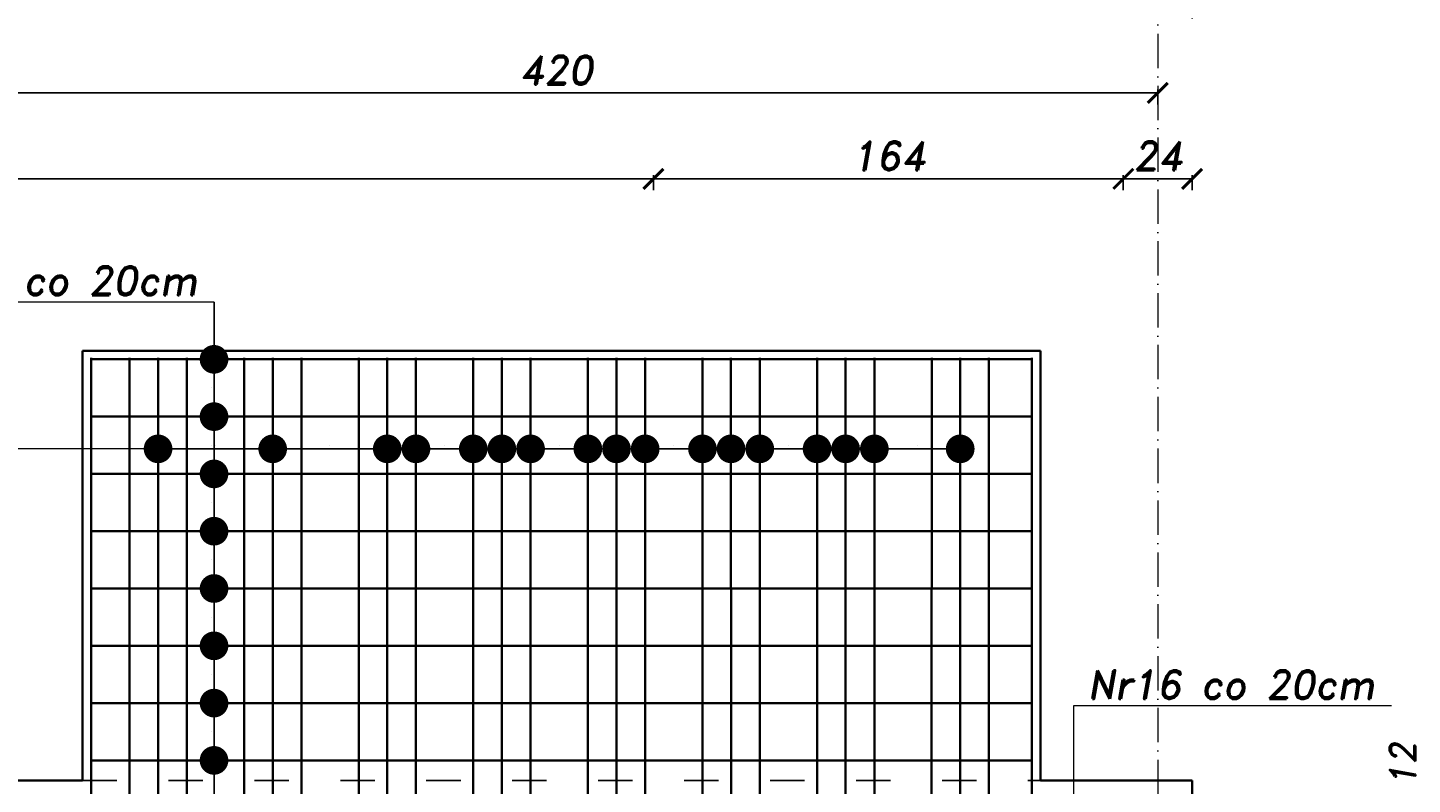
# Model space of a CAD drawing. Header units: millimetres. Extents: x 295948 to 312016, y 6878 to 18016.
# Tile 250 of 252: x 310354 to 310838, y 15290 to 15554. Entities that reach past the tile are written whole.
import ezdxf

# ---------------------------------------------------------------- set-up
doc = ezdxf.new("R2010")
doc.units = ezdxf.units.MM
doc.linetypes.add('ACAD_ISO03W100', pattern=[30, 12, -18])
doc.linetypes.add('ACAD_ISO10W100', pattern=[18, 12, -3, 0, -3])
for name, color, linetype, lineweight in [('konstrukcja', 3, 'Continuous', 35), ('konstrukcja wymiary', 1, 'Continuous', 13), ('opisy', 2, 'Continuous', 18), ('osie', 5, 'ACAD_ISO10W100', 13), ('zbrojenie płyty', 141, 'Continuous', 35)]:
    doc.layers.add(name, color=color, linetype=linetype, lineweight=lineweight)
doc.layers.add('przerywane', color=6, linetype='ACAD_ISO03W100')
doc.styles.add('KONSTRUKCJA', font='romand.shx', dxfattribs={"oblique": 10})
doc.styles.get("Standard").update_dxf_attribs({"font": 'romand.shx', "oblique": 10})
doc.dimstyles.new('150', dxfattribs={"dimtxt": 10, "dimasz": 7, "dimexe": 1.25, "dimexo": 0.625, "dimgap": 3, "dimtad": 1, "dimdec": 0, "dimrnd": 0.5, "dimtxsty": 'KONSTRUKCJA', "dimblk": 'ARCHTICK', "dimcen": 2.5, "dimadec": 0, "dimazin": 0, "dimtfac": 1, "dimtdec": 0, "dimtix": 1, "dimtmove": 0, "dimatfit": 3, "dimfxl": 4, "dimfxlon": 1, "dimarcsym": 0})
doc.dimstyles.new('kropki', dxfattribs={"dimtxt": 0.001, "dimasz": 10, "dimexe": 1.25, "dimexo": 0.625, "dimgap": 1, "dimtad": 1, "dimtxsty": 'Standard', "dimblk": 'DOT', "dimcen": 2.5, "dimadec": 0, "dimazin": 0, "dimtfac": 1, "dimtmove": 0, "dimatfit": 3, "dimfxl": 1, "dimfxlon": 1, "dimarcsym": 0})

# ---------------------------------------------------------------- blocks, each defined once
blk = doc.blocks.new('_ArchTick')
at = {"color": 0, "linetype": 'ByBlock', "lineweight": 13, "const_width": 0.15}
blk.add_lwpolyline([(-0.5, -0.5), (0.5, 0.5)], dxfattribs=at)
blk = doc.blocks.new('*D916')
at = {"layer": 'Defpoints', "color": 0, "transparency": 16777216}
for p in [(310572.63, 15501.22), (309884.63, 14520.22), (310572.63, 14393.22)]:
    blk.add_point(p, dxfattribs=at)
at = {"layer": 'konstrukcja wymiary', "color": 0, "lineweight": -2, "transparency": 16777216}
for p, q in [((309884.63, 15497.22), (309884.63, 15502.47)), ((309884.63, 15501.22), (310572.63, 15501.22)), ((310572.63, 15497.22), (310572.63, 15502.47))]:
    blk.add_line(p, q, dxfattribs=at)
at = {"layer": 'konstrukcja wymiary', "color": 0, "lineweight": -2, "transparency": 16777216, "xscale": 7, "yscale": 7, "zscale": 7, "rotation": 180}
blk.add_blockref('_ArchTick', (309884.63, 15501.22), dxfattribs=at)
at = {"layer": 'konstrukcja wymiary', "color": 0, "lineweight": -2, "transparency": 16777216, "xscale": 7, "yscale": 7, "zscale": 7}
blk.add_blockref('_ArchTick', (310572.63, 15501.22), dxfattribs=at)
at = {"layer": 'konstrukcja wymiary', "color": 0, "transparency": 16777216, "insert": (310228.63, 15509.22), "char_height": 10, "attachment_point": 5, "style": 'KONSTRUKCJA'}
blk.add_mtext('688', dxfattribs=at)
blk = doc.blocks.new('*D917')
at = {"layer": 'Defpoints', "color": 0, "transparency": 16777216}
for p in [(310736.63, 15501.22), (310572.63, 14393.22), (310736.63, 14393.22)]:
    blk.add_point(p, dxfattribs=at)
at = {"layer": 'konstrukcja wymiary', "color": 0, "lineweight": -2, "transparency": 16777216}
for p, q in [((310572.63, 15497.22), (310572.63, 15502.47)), ((310572.63, 15501.22), (310736.63, 15501.22)), ((310736.63, 15497.22), (310736.63, 15502.47))]:
    blk.add_line(p, q, dxfattribs=at)
at = {"layer": 'konstrukcja wymiary', "color": 0, "lineweight": -2, "transparency": 16777216, "xscale": 7, "yscale": 7, "zscale": 7, "rotation": 180}
blk.add_blockref('_ArchTick', (310572.63, 15501.22), dxfattribs=at)
at = {"layer": 'konstrukcja wymiary', "color": 0, "lineweight": -2, "transparency": 16777216, "xscale": 7, "yscale": 7, "zscale": 7}
blk.add_blockref('_ArchTick', (310736.63, 15501.22), dxfattribs=at)
at = {"layer": 'konstrukcja wymiary', "color": 0, "transparency": 16777216, "insert": (310654.63, 15509.22), "char_height": 10, "attachment_point": 5, "style": 'KONSTRUKCJA'}
blk.add_mtext('164', dxfattribs=at)
blk = doc.blocks.new('*D918')
at = {"layer": 'Defpoints', "color": 0, "transparency": 16777216}
for p in [(310760.63, 15501.22), (310760.63, 15291.22), (310736.63, 14393.22)]:
    blk.add_point(p, dxfattribs=at)
at = {"layer": 'konstrukcja wymiary', "color": 0, "lineweight": -2, "transparency": 16777216}
for p, q in [((310736.63, 15497.22), (310736.63, 15502.47)), ((310736.63, 15501.22), (310760.63, 15501.22)), ((310760.63, 15497.22), (310760.63, 15502.47))]:
    blk.add_line(p, q, dxfattribs=at)
at = {"layer": 'konstrukcja wymiary', "color": 0, "lineweight": -2, "transparency": 16777216, "xscale": 7, "yscale": 7, "zscale": 7, "rotation": 180}
blk.add_blockref('_ArchTick', (310736.63, 15501.22), dxfattribs=at)
at = {"layer": 'konstrukcja wymiary', "color": 0, "lineweight": -2, "transparency": 16777216, "xscale": 7, "yscale": 7, "zscale": 7}
blk.add_blockref('_ArchTick', (310760.63, 15501.22), dxfattribs=at)
at = {"layer": 'konstrukcja wymiary', "color": 0, "transparency": 16777216, "insert": (310748.63, 15509.22), "char_height": 10, "attachment_point": 5, "style": 'KONSTRUKCJA'}
blk.add_mtext('24', dxfattribs=at)
blk = doc.blocks.new('*D919')
at = {"layer": 'Defpoints', "color": 0, "transparency": 16777216}
for p in [(310328.63, 15531.22), (310328.63, 15291.22), (310748.63, 15291.22)]:
    blk.add_point(p, dxfattribs=at)
at = {"layer": 'konstrukcja wymiary', "color": 0, "lineweight": -2, "transparency": 16777216}
for p, q in [((310328.63, 15527.22), (310328.63, 15532.47)), ((310748.63, 15531.22), (310328.63, 15531.22)), ((310748.63, 15527.22), (310748.63, 15532.47))]:
    blk.add_line(p, q, dxfattribs=at)
at = {"layer": 'konstrukcja wymiary', "color": 0, "lineweight": -2, "transparency": 16777216, "xscale": 7, "yscale": 7, "zscale": 7, "rotation": 180}
blk.add_blockref('_ArchTick', (310328.63, 15531.22), dxfattribs=at)
at = {"layer": 'konstrukcja wymiary', "color": 0, "lineweight": -2, "transparency": 16777216, "xscale": 7, "yscale": 7, "zscale": 7}
blk.add_blockref('_ArchTick', (310748.63, 15531.22), dxfattribs=at)
at = {"layer": 'konstrukcja wymiary', "color": 0, "transparency": 16777216, "insert": (310538.63, 15539.22), "char_height": 10, "attachment_point": 5, "style": 'KONSTRUKCJA'}
blk.add_mtext('420', dxfattribs=at)
blk = doc.blocks.new('*D928')
at = {"layer": 'Defpoints', "color": 0, "transparency": 16777216}
for p in [(310760.63, 15561.22), (308976.63, 15291.22), (310760.63, 15291.22)]:
    blk.add_point(p, dxfattribs=at)
at = {"layer": 'konstrukcja wymiary', "color": 0, "lineweight": -2, "transparency": 16777216}
for p, q in [((308976.63, 15557.22), (308976.63, 15562.47)), ((310760.63, 15557.22), (310760.63, 15562.47)), ((308976.63, 15561.22), (310760.63, 15561.22))]:
    blk.add_line(p, q, dxfattribs=at)
at = {"layer": 'konstrukcja wymiary', "color": 0, "lineweight": -2, "transparency": 16777216, "xscale": 7, "yscale": 7, "zscale": 7, "rotation": 180}
blk.add_blockref('_ArchTick', (308976.63, 15561.22), dxfattribs=at)
at = {"layer": 'konstrukcja wymiary', "color": 0, "lineweight": -2, "transparency": 16777216, "xscale": 7, "yscale": 7, "zscale": 7}
blk.add_blockref('_ArchTick', (310760.63, 15561.22), dxfattribs=at)
at = {"layer": 'konstrukcja wymiary', "color": 0, "transparency": 16777216, "insert": (309868.63, 15569.22), "char_height": 10, "attachment_point": 5, "style": 'KONSTRUKCJA'}
blk.add_mtext('1784', dxfattribs=at)
blk = doc.blocks.new('_Dot')
at = {"color": 0, "linetype": 'ByBlock', "lineweight": -2}
blk.add_line((-0.5, 0), (-1, 0), dxfattribs=at)
at = {"color": 0, "linetype": 'ByBlock', "const_width": 0.5}
blk.add_lwpolyline([(-0.25, 0, 1), (0.25, 0, 1)], format="xyb", close=True, dxfattribs=at)
blk = doc.blocks.new('*D818')
at = {"layer": 'Defpoints', "color": 0, "transparency": 16777216}
for p in [(310429.01, 15438.22), (310419.25, 15418.22), (310429.01, 15418.22)]:
    blk.add_point(p, dxfattribs=at)
at = {"layer": 'konstrukcja wymiary', "color": 0, "lineweight": -2, "transparency": 16777216}
for p, q in [((310419.25, 15448.22), (310419.25, 15458.22)), ((310420.25, 15438.22), (310418, 15438.22)), ((310419.25, 15438.22), (310419.25, 15418.22)), ((310420.25, 15418.22), (310418, 15418.22)), ((310419.25, 15408.22), (310419.25, 15398.22))]:
    blk.add_line(p, q, dxfattribs=at)
at = {"layer": 'konstrukcja wymiary', "color": 0, "lineweight": -2, "transparency": 16777216, "xscale": 10, "yscale": 10, "zscale": 10}
for p, rotation in [((310419.25, 15438.22), 270), ((310419.25, 15418.22), 90)]:
    blk.add_blockref('_Dot', p, dxfattribs=dict(at, rotation=rotation))
at = {"layer": 'konstrukcja wymiary', "color": 0, "transparency": 16777216, "insert": (310418.25, 15428.22), "char_height": 0.001, "attachment_point": 5, "rotation": 90}
blk.add_mtext('20', dxfattribs=at)
blk = doc.blocks.new('*D819')
at = {"layer": 'Defpoints', "color": 0, "transparency": 16777216}
for p in [(310429.01, 15418.22), (310419.25, 15398.22), (310429.02, 15398.22)]:
    blk.add_point(p, dxfattribs=at)
at = {"layer": 'konstrukcja wymiary', "color": 0, "lineweight": -2, "transparency": 16777216}
for p, q in [((310419.25, 15428.22), (310419.25, 15438.22)), ((310420.25, 15418.22), (310418, 15418.22)), ((310419.25, 15418.22), (310419.25, 15398.22)), ((310420.25, 15398.22), (310418, 15398.22)), ((310419.25, 15388.22), (310419.25, 15378.22))]:
    blk.add_line(p, q, dxfattribs=at)
at = {"layer": 'konstrukcja wymiary', "color": 0, "lineweight": -2, "transparency": 16777216, "xscale": 10, "yscale": 10, "zscale": 10}
for p, rotation in [((310419.25, 15418.22), 270), ((310419.25, 15398.22), 90)]:
    blk.add_blockref('_Dot', p, dxfattribs=dict(at, rotation=rotation))
at = {"layer": 'konstrukcja wymiary', "color": 0, "transparency": 16777216, "insert": (310418.25, 15408.22), "char_height": 0.001, "attachment_point": 5, "rotation": 90}
blk.add_mtext('20', dxfattribs=at)
blk = doc.blocks.new('*D820')
at = {"layer": 'Defpoints', "color": 0, "transparency": 16777216}
for p in [(310429.02, 15398.22), (310419.25, 15378.22), (310429.02, 15378.22)]:
    blk.add_point(p, dxfattribs=at)
at = {"layer": 'konstrukcja wymiary', "color": 0, "lineweight": -2, "transparency": 16777216}
for p, q in [((310419.25, 15408.22), (310419.25, 15418.22)), ((310420.25, 15398.22), (310418, 15398.22)), ((310419.25, 15398.22), (310419.25, 15378.22)), ((310420.25, 15378.22), (310418, 15378.22)), ((310419.25, 15368.22), (310419.25, 15358.22))]:
    blk.add_line(p, q, dxfattribs=at)
at = {"layer": 'konstrukcja wymiary', "color": 0, "lineweight": -2, "transparency": 16777216, "xscale": 10, "yscale": 10, "zscale": 10}
for p, rotation in [((310419.25, 15398.22), 270), ((310419.25, 15378.22), 90)]:
    blk.add_blockref('_Dot', p, dxfattribs=dict(at, rotation=rotation))
at = {"layer": 'konstrukcja wymiary', "color": 0, "transparency": 16777216, "insert": (310418.25, 15388.22), "char_height": 0.001, "attachment_point": 5, "rotation": 90}
blk.add_mtext('20', dxfattribs=at)
blk = doc.blocks.new('*D821')
at = {"layer": 'Defpoints', "color": 0, "transparency": 16777216}
for p in [(310429.02, 15378.22), (310419.25, 15358.22), (310429.02, 15358.22)]:
    blk.add_point(p, dxfattribs=at)
at = {"layer": 'konstrukcja wymiary', "color": 0, "lineweight": -2, "transparency": 16777216}
for p, q in [((310419.25, 15388.22), (310419.25, 15398.22)), ((310420.25, 15378.22), (310418, 15378.22)), ((310419.25, 15378.22), (310419.25, 15358.22)), ((310420.25, 15358.22), (310418, 15358.22)), ((310419.25, 15348.22), (310419.25, 15338.22))]:
    blk.add_line(p, q, dxfattribs=at)
at = {"layer": 'konstrukcja wymiary', "color": 0, "lineweight": -2, "transparency": 16777216, "xscale": 10, "yscale": 10, "zscale": 10}
for p, rotation in [((310419.25, 15378.22), 270), ((310419.25, 15358.22), 90)]:
    blk.add_blockref('_Dot', p, dxfattribs=dict(at, rotation=rotation))
at = {"layer": 'konstrukcja wymiary', "color": 0, "transparency": 16777216, "insert": (310418.25, 15368.22), "char_height": 0.001, "attachment_point": 5, "rotation": 90}
blk.add_mtext('20', dxfattribs=at)
blk = doc.blocks.new('*D822')
at = {"layer": 'Defpoints', "color": 0, "transparency": 16777216}
for p in [(310429.02, 15358.22), (310419.25, 15338.22), (310429.03, 15338.22)]:
    blk.add_point(p, dxfattribs=at)
at = {"layer": 'konstrukcja wymiary', "color": 0, "lineweight": -2, "transparency": 16777216}
for p, q in [((310419.25, 15368.22), (310419.25, 15378.22)), ((310420.25, 15358.22), (310418, 15358.22)), ((310419.25, 15358.22), (310419.25, 15338.22)), ((310420.25, 15338.22), (310418, 15338.22)), ((310419.25, 15328.22), (310419.25, 15318.22))]:
    blk.add_line(p, q, dxfattribs=at)
at = {"layer": 'konstrukcja wymiary', "color": 0, "lineweight": -2, "transparency": 16777216, "xscale": 10, "yscale": 10, "zscale": 10}
for p, rotation in [((310419.25, 15358.22), 270), ((310419.25, 15338.22), 90)]:
    blk.add_blockref('_Dot', p, dxfattribs=dict(at, rotation=rotation))
at = {"layer": 'konstrukcja wymiary', "color": 0, "transparency": 16777216, "insert": (310418.25, 15348.22), "char_height": 0.001, "attachment_point": 5, "rotation": 90}
blk.add_mtext('20', dxfattribs=at)
blk = doc.blocks.new('*D823')
at = {"layer": 'Defpoints', "color": 0, "transparency": 16777216}
for p in [(310429.03, 15338.22), (310419.25, 15318.22), (310429.03, 15318.22)]:
    blk.add_point(p, dxfattribs=at)
at = {"layer": 'konstrukcja wymiary', "color": 0, "lineweight": -2, "transparency": 16777216}
for p, q in [((310419.25, 15348.22), (310419.25, 15358.22)), ((310420.25, 15338.22), (310418, 15338.22)), ((310419.25, 15338.22), (310419.25, 15318.22)), ((310420.25, 15318.22), (310418, 15318.22)), ((310419.25, 15308.22), (310419.25, 15298.22))]:
    blk.add_line(p, q, dxfattribs=at)
at = {"layer": 'konstrukcja wymiary', "color": 0, "lineweight": -2, "transparency": 16777216, "xscale": 10, "yscale": 10, "zscale": 10}
for p, rotation in [((310419.25, 15338.22), 270), ((310419.25, 15318.22), 90)]:
    blk.add_blockref('_Dot', p, dxfattribs=dict(at, rotation=rotation))
at = {"layer": 'konstrukcja wymiary', "color": 0, "transparency": 16777216, "insert": (310418.25, 15328.22), "char_height": 0.001, "attachment_point": 5, "rotation": 90}
blk.add_mtext('20', dxfattribs=at)
blk = doc.blocks.new('*D824')
at = {"layer": 'Defpoints', "color": 0, "transparency": 16777216}
for p in [(310429.03, 15318.22), (310419.25, 15298.22), (310429.03, 15298.22)]:
    blk.add_point(p, dxfattribs=at)
at = {"layer": 'konstrukcja wymiary', "color": 0, "lineweight": -2, "transparency": 16777216}
for p, q in [((310419.25, 15328.22), (310419.25, 15338.22)), ((310420.25, 15318.22), (310418, 15318.22)), ((310419.25, 15318.22), (310419.25, 15298.22)), ((310420.25, 15298.22), (310418, 15298.22)), ((310419.25, 15288.22), (310419.25, 15278.22))]:
    blk.add_line(p, q, dxfattribs=at)
at = {"layer": 'konstrukcja wymiary', "color": 0, "lineweight": -2, "transparency": 16777216, "xscale": 10, "yscale": 10, "zscale": 10}
for p, rotation in [((310419.25, 15318.22), 270), ((310419.25, 15298.22), 90)]:
    blk.add_blockref('_Dot', p, dxfattribs=dict(at, rotation=rotation))
at = {"layer": 'konstrukcja wymiary', "color": 0, "transparency": 16777216, "insert": (310418.25, 15308.22), "char_height": 0.001, "attachment_point": 5, "rotation": 90}
blk.add_mtext('20', dxfattribs=at)
blk = doc.blocks.new('*D1403')
at = {"layer": 'Defpoints', "color": 0, "transparency": 16777216}
for p in [(310439.72, 15406.97), (310399.72, 15398.22), (310439.72, 15398.22)]:
    blk.add_point(p, dxfattribs=at)
at = {"layer": 'konstrukcja wymiary', "color": 0, "lineweight": -2, "transparency": 16777216}
for p, q in [((310399.72, 15405.97), (310399.72, 15408.22)), ((310439.72, 15405.97), (310439.72, 15408.22)), ((310409.72, 15406.97), (310429.72, 15406.97))]:
    blk.add_line(p, q, dxfattribs=at)
at = {"layer": 'konstrukcja wymiary', "color": 0, "lineweight": -2, "transparency": 16777216, "xscale": 10, "yscale": 10, "zscale": 10, "rotation": 180}
blk.add_blockref('_Dot', (310399.72, 15406.97), dxfattribs=at)
at = {"layer": 'konstrukcja wymiary', "color": 0, "lineweight": -2, "transparency": 16777216, "xscale": 10, "yscale": 10, "zscale": 10}
blk.add_blockref('_Dot', (310439.72, 15406.97), dxfattribs=at)
at = {"layer": 'konstrukcja wymiary', "color": 0, "transparency": 16777216, "insert": (310419.72, 15407.97), "char_height": 0.001, "attachment_point": 5}
blk.add_mtext('40', dxfattribs=at)
blk = doc.blocks.new('*D1404')
at = {"layer": 'Defpoints', "color": 0, "transparency": 16777216}
for p in [(310479.72, 15406.97), (310439.72, 15398.22), (310479.72, 15398.22)]:
    blk.add_point(p, dxfattribs=at)
at = {"layer": 'konstrukcja wymiary', "color": 0, "lineweight": -2, "transparency": 16777216}
for p, q in [((310439.72, 15405.97), (310439.72, 15408.22)), ((310479.72, 15405.97), (310479.72, 15408.22)), ((310449.72, 15406.97), (310469.72, 15406.97))]:
    blk.add_line(p, q, dxfattribs=at)
at = {"layer": 'konstrukcja wymiary', "color": 0, "lineweight": -2, "transparency": 16777216, "xscale": 10, "yscale": 10, "zscale": 10, "rotation": 180}
blk.add_blockref('_Dot', (310439.72, 15406.97), dxfattribs=at)
at = {"layer": 'konstrukcja wymiary', "color": 0, "lineweight": -2, "transparency": 16777216, "xscale": 10, "yscale": 10, "zscale": 10}
blk.add_blockref('_Dot', (310479.72, 15406.97), dxfattribs=at)
at = {"layer": 'konstrukcja wymiary', "color": 0, "transparency": 16777216, "insert": (310459.72, 15407.97), "char_height": 0.001, "attachment_point": 5}
blk.add_mtext('40', dxfattribs=at)
blk = doc.blocks.new('*D1405')
at = {"layer": 'Defpoints', "color": 0, "transparency": 16777216}
for p in [(310489.74, 15406.97), (310489.74, 15404.47), (310479.72, 15398.22)]:
    blk.add_point(p, dxfattribs=at)
at = {"layer": 'konstrukcja wymiary', "color": 0, "lineweight": -2, "transparency": 16777216}
for p, q in [((310479.72, 15405.97), (310479.72, 15408.22)), ((310489.74, 15405.97), (310489.74, 15408.22)), ((310469.72, 15406.97), (310459.72, 15406.97)), ((310479.72, 15406.97), (310489.74, 15406.97)), ((310499.74, 15406.97), (310509.74, 15406.97))]:
    blk.add_line(p, q, dxfattribs=at)
at = {"layer": 'konstrukcja wymiary', "color": 0, "lineweight": -2, "transparency": 16777216, "xscale": 10, "yscale": 10, "zscale": 10}
blk.add_blockref('_Dot', (310479.72, 15406.97), dxfattribs=at)
at = {"layer": 'konstrukcja wymiary', "color": 0, "lineweight": -2, "transparency": 16777216, "xscale": 10, "yscale": 10, "zscale": 10, "rotation": 180}
blk.add_blockref('_Dot', (310489.74, 15406.97), dxfattribs=at)
at = {"layer": 'konstrukcja wymiary', "color": 0, "transparency": 16777216, "insert": (310484.73, 15407.97), "char_height": 0.001, "attachment_point": 5}
blk.add_mtext('10,02', dxfattribs=at)
blk = doc.blocks.new('*D1406')
at = {"layer": 'Defpoints', "color": 0, "transparency": 16777216}
for p in [(310489.74, 15404.47), (310509.74, 15406.97), (310509.74, 15398.22)]:
    blk.add_point(p, dxfattribs=at)
at = {"layer": 'konstrukcja wymiary', "color": 0, "lineweight": -2, "transparency": 16777216}
for p, q in [((310489.74, 15405.97), (310489.74, 15408.22)), ((310509.74, 15405.97), (310509.74, 15408.22)), ((310479.74, 15406.97), (310469.74, 15406.97)), ((310489.74, 15406.97), (310509.74, 15406.97)), ((310519.74, 15406.97), (310529.74, 15406.97))]:
    blk.add_line(p, q, dxfattribs=at)
at = {"layer": 'konstrukcja wymiary', "color": 0, "lineweight": -2, "transparency": 16777216, "xscale": 10, "yscale": 10, "zscale": 10}
blk.add_blockref('_Dot', (310489.74, 15406.97), dxfattribs=at)
at = {"layer": 'konstrukcja wymiary', "color": 0, "lineweight": -2, "transparency": 16777216, "xscale": 10, "yscale": 10, "zscale": 10, "rotation": 180}
blk.add_blockref('_Dot', (310509.74, 15406.97), dxfattribs=at)
at = {"layer": 'konstrukcja wymiary', "color": 0, "transparency": 16777216, "insert": (310499.74, 15407.97), "char_height": 0.001, "attachment_point": 5}
blk.add_mtext('20', dxfattribs=at)
blk = doc.blocks.new('*D1398')
at = {"layer": 'Defpoints', "color": 0, "transparency": 16777216}
for p in [(310519.72, 15406.97), (310509.74, 15398.22), (310519.72, 15398.22)]:
    blk.add_point(p, dxfattribs=at)
at = {"layer": 'konstrukcja wymiary', "color": 0, "lineweight": -2, "transparency": 16777216}
for p, q in [((310509.74, 15405.97), (310509.74, 15408.22)), ((310519.72, 15405.97), (310519.72, 15408.22)), ((310499.74, 15406.97), (310489.74, 15406.97)), ((310509.74, 15406.97), (310519.72, 15406.97)), ((310529.72, 15406.97), (310539.72, 15406.97))]:
    blk.add_line(p, q, dxfattribs=at)
at = {"layer": 'konstrukcja wymiary', "color": 0, "lineweight": -2, "transparency": 16777216, "xscale": 10, "yscale": 10, "zscale": 10}
blk.add_blockref('_Dot', (310509.74, 15406.97), dxfattribs=at)
at = {"layer": 'konstrukcja wymiary', "color": 0, "lineweight": -2, "transparency": 16777216, "xscale": 10, "yscale": 10, "zscale": 10, "rotation": 180}
blk.add_blockref('_Dot', (310519.72, 15406.97), dxfattribs=at)
at = {"layer": 'konstrukcja wymiary', "color": 0, "transparency": 16777216, "insert": (310514.73, 15407.97), "char_height": 0.001, "attachment_point": 5}
blk.add_mtext('9,98', dxfattribs=at)
blk = doc.blocks.new('*D1399')
at = {"layer": 'Defpoints', "color": 0, "transparency": 16777216}
for p in [(310529.74, 15406.97), (310519.72, 15398.22), (310529.74, 15398.22)]:
    blk.add_point(p, dxfattribs=at)
at = {"layer": 'konstrukcja wymiary', "color": 0, "lineweight": -2, "transparency": 16777216}
for p, q in [((310519.72, 15405.97), (310519.72, 15408.22)), ((310529.74, 15405.97), (310529.74, 15408.22)), ((310509.72, 15406.97), (310499.72, 15406.97)), ((310519.72, 15406.97), (310529.74, 15406.97)), ((310539.74, 15406.97), (310549.74, 15406.97))]:
    blk.add_line(p, q, dxfattribs=at)
at = {"layer": 'konstrukcja wymiary', "color": 0, "lineweight": -2, "transparency": 16777216, "xscale": 10, "yscale": 10, "zscale": 10}
blk.add_blockref('_Dot', (310519.72, 15406.97), dxfattribs=at)
at = {"layer": 'konstrukcja wymiary', "color": 0, "lineweight": -2, "transparency": 16777216, "xscale": 10, "yscale": 10, "zscale": 10, "rotation": 180}
blk.add_blockref('_Dot', (310529.74, 15406.97), dxfattribs=at)
at = {"layer": 'konstrukcja wymiary', "color": 0, "transparency": 16777216, "insert": (310524.73, 15407.97), "char_height": 0.001, "attachment_point": 5}
blk.add_mtext('10,02', dxfattribs=at)
blk = doc.blocks.new('*D1400')
at = {"layer": 'Defpoints', "color": 0, "transparency": 16777216}
for p in [(310549.74, 15406.97), (310529.74, 15398.22), (310549.74, 15398.22)]:
    blk.add_point(p, dxfattribs=at)
at = {"layer": 'konstrukcja wymiary', "color": 0, "lineweight": -2, "transparency": 16777216}
for p, q in [((310529.74, 15405.97), (310529.74, 15408.22)), ((310549.74, 15405.97), (310549.74, 15408.22)), ((310519.74, 15406.97), (310509.74, 15406.97)), ((310529.74, 15406.97), (310549.74, 15406.97)), ((310559.74, 15406.97), (310569.74, 15406.97))]:
    blk.add_line(p, q, dxfattribs=at)
at = {"layer": 'konstrukcja wymiary', "color": 0, "lineweight": -2, "transparency": 16777216, "xscale": 10, "yscale": 10, "zscale": 10}
blk.add_blockref('_Dot', (310529.74, 15406.97), dxfattribs=at)
at = {"layer": 'konstrukcja wymiary', "color": 0, "lineweight": -2, "transparency": 16777216, "xscale": 10, "yscale": 10, "zscale": 10, "rotation": 180}
blk.add_blockref('_Dot', (310549.74, 15406.97), dxfattribs=at)
at = {"layer": 'konstrukcja wymiary', "color": 0, "transparency": 16777216, "insert": (310539.74, 15407.97), "char_height": 0.001, "attachment_point": 5}
blk.add_mtext('20', dxfattribs=at)
blk = doc.blocks.new('*D1401')
at = {"layer": 'Defpoints', "color": 0, "transparency": 16777216}
for p in [(310559.72, 15406.97), (310549.74, 15398.22), (310559.72, 15398.22)]:
    blk.add_point(p, dxfattribs=at)
at = {"layer": 'konstrukcja wymiary', "color": 0, "lineweight": -2, "transparency": 16777216}
for p, q in [((310549.74, 15405.97), (310549.74, 15408.22)), ((310559.72, 15405.97), (310559.72, 15408.22)), ((310539.74, 15406.97), (310529.74, 15406.97)), ((310549.74, 15406.97), (310559.72, 15406.97)), ((310569.72, 15406.97), (310579.72, 15406.97))]:
    blk.add_line(p, q, dxfattribs=at)
at = {"layer": 'konstrukcja wymiary', "color": 0, "lineweight": -2, "transparency": 16777216, "xscale": 10, "yscale": 10, "zscale": 10}
blk.add_blockref('_Dot', (310549.74, 15406.97), dxfattribs=at)
at = {"layer": 'konstrukcja wymiary', "color": 0, "lineweight": -2, "transparency": 16777216, "xscale": 10, "yscale": 10, "zscale": 10, "rotation": 180}
blk.add_blockref('_Dot', (310559.72, 15406.97), dxfattribs=at)
at = {"layer": 'konstrukcja wymiary', "color": 0, "transparency": 16777216, "insert": (310554.73, 15407.97), "char_height": 0.001, "attachment_point": 5}
blk.add_mtext('9,98', dxfattribs=at)
blk = doc.blocks.new('*D1373')
at = {"layer": 'Defpoints', "color": 0, "transparency": 16777216}
for p in [(310569.74, 15406.97), (310559.72, 15398.22), (310569.74, 15398.22)]:
    blk.add_point(p, dxfattribs=at)
at = {"layer": 'konstrukcja wymiary', "color": 0, "lineweight": -2, "transparency": 16777216}
for p, q in [((310559.72, 15405.97), (310559.72, 15408.22)), ((310569.74, 15405.97), (310569.74, 15408.22)), ((310549.72, 15406.97), (310539.72, 15406.97)), ((310559.72, 15406.97), (310569.74, 15406.97)), ((310579.74, 15406.97), (310589.74, 15406.97))]:
    blk.add_line(p, q, dxfattribs=at)
at = {"layer": 'konstrukcja wymiary', "color": 0, "lineweight": -2, "transparency": 16777216, "xscale": 10, "yscale": 10, "zscale": 10}
blk.add_blockref('_Dot', (310559.72, 15406.97), dxfattribs=at)
at = {"layer": 'konstrukcja wymiary', "color": 0, "lineweight": -2, "transparency": 16777216, "xscale": 10, "yscale": 10, "zscale": 10, "rotation": 180}
blk.add_blockref('_Dot', (310569.74, 15406.97), dxfattribs=at)
at = {"layer": 'konstrukcja wymiary', "color": 0, "transparency": 16777216, "insert": (310564.73, 15407.97), "char_height": 0.001, "attachment_point": 5}
blk.add_mtext('10,02', dxfattribs=at)
blk = doc.blocks.new('*D1374')
at = {"layer": 'Defpoints', "color": 0, "transparency": 16777216}
for p in [(310589.74, 15406.97), (310569.74, 15398.22), (310589.74, 15398.22)]:
    blk.add_point(p, dxfattribs=at)
at = {"layer": 'konstrukcja wymiary', "color": 0, "lineweight": -2, "transparency": 16777216}
for p, q in [((310569.74, 15405.97), (310569.74, 15408.22)), ((310589.74, 15405.97), (310589.74, 15408.22)), ((310559.74, 15406.97), (310549.74, 15406.97)), ((310569.74, 15406.97), (310589.74, 15406.97)), ((310599.74, 15406.97), (310609.74, 15406.97))]:
    blk.add_line(p, q, dxfattribs=at)
at = {"layer": 'konstrukcja wymiary', "color": 0, "lineweight": -2, "transparency": 16777216, "xscale": 10, "yscale": 10, "zscale": 10}
blk.add_blockref('_Dot', (310569.74, 15406.97), dxfattribs=at)
at = {"layer": 'konstrukcja wymiary', "color": 0, "lineweight": -2, "transparency": 16777216, "xscale": 10, "yscale": 10, "zscale": 10, "rotation": 180}
blk.add_blockref('_Dot', (310589.74, 15406.97), dxfattribs=at)
at = {"layer": 'konstrukcja wymiary', "color": 0, "transparency": 16777216, "insert": (310579.74, 15407.97), "char_height": 0.001, "attachment_point": 5}
blk.add_mtext('20', dxfattribs=at)
blk = doc.blocks.new('*D1375')
at = {"layer": 'Defpoints', "color": 0, "transparency": 16777216}
for p in [(310599.7, 15406.97), (310589.74, 15398.22), (310599.7, 15398.22)]:
    blk.add_point(p, dxfattribs=at)
at = {"layer": 'konstrukcja wymiary', "color": 0, "lineweight": -2, "transparency": 16777216}
for p, q in [((310589.74, 15405.97), (310589.74, 15408.22)), ((310599.7, 15405.97), (310599.7, 15408.22)), ((310579.74, 15406.97), (310569.74, 15406.97)), ((310589.74, 15406.97), (310599.7, 15406.97)), ((310609.7, 15406.97), (310619.7, 15406.97))]:
    blk.add_line(p, q, dxfattribs=at)
at = {"layer": 'konstrukcja wymiary', "color": 0, "lineweight": -2, "transparency": 16777216, "xscale": 10, "yscale": 10, "zscale": 10}
blk.add_blockref('_Dot', (310589.74, 15406.97), dxfattribs=at)
at = {"layer": 'konstrukcja wymiary', "color": 0, "lineweight": -2, "transparency": 16777216, "xscale": 10, "yscale": 10, "zscale": 10, "rotation": 180}
blk.add_blockref('_Dot', (310599.7, 15406.97), dxfattribs=at)
at = {"layer": 'konstrukcja wymiary', "color": 0, "transparency": 16777216, "insert": (310594.72, 15407.97), "char_height": 0.001, "attachment_point": 5}
blk.add_mtext('9,96', dxfattribs=at)
blk = doc.blocks.new('*D1376')
at = {"layer": 'Defpoints', "color": 0, "transparency": 16777216}
for p in [(310609.74, 15406.97), (310599.7, 15398.22), (310609.74, 15398.22)]:
    blk.add_point(p, dxfattribs=at)
at = {"layer": 'konstrukcja wymiary', "color": 0, "lineweight": -2, "transparency": 16777216}
for p, q in [((310599.7, 15405.97), (310599.7, 15408.22)), ((310609.74, 15405.97), (310609.74, 15408.22)), ((310589.7, 15406.97), (310579.7, 15406.97)), ((310599.7, 15406.97), (310609.74, 15406.97)), ((310619.74, 15406.97), (310629.74, 15406.97))]:
    blk.add_line(p, q, dxfattribs=at)
at = {"layer": 'konstrukcja wymiary', "color": 0, "lineweight": -2, "transparency": 16777216, "xscale": 10, "yscale": 10, "zscale": 10}
blk.add_blockref('_Dot', (310599.7, 15406.97), dxfattribs=at)
at = {"layer": 'konstrukcja wymiary', "color": 0, "lineweight": -2, "transparency": 16777216, "xscale": 10, "yscale": 10, "zscale": 10, "rotation": 180}
blk.add_blockref('_Dot', (310609.74, 15406.97), dxfattribs=at)
at = {"layer": 'konstrukcja wymiary', "color": 0, "transparency": 16777216, "insert": (310604.72, 15407.97), "char_height": 0.001, "attachment_point": 5}
blk.add_mtext('10,04', dxfattribs=at)
blk = doc.blocks.new('*D1377')
at = {"layer": 'Defpoints', "color": 0, "transparency": 16777216}
for p in [(310629.74, 15406.97), (310609.74, 15398.22), (310629.74, 15398.22)]:
    blk.add_point(p, dxfattribs=at)
at = {"layer": 'konstrukcja wymiary', "color": 0, "lineweight": -2, "transparency": 16777216}
for p, q in [((310609.74, 15405.97), (310609.74, 15408.22)), ((310629.74, 15405.97), (310629.74, 15408.22)), ((310599.74, 15406.97), (310589.74, 15406.97)), ((310609.74, 15406.97), (310629.74, 15406.97)), ((310639.74, 15406.97), (310649.74, 15406.97))]:
    blk.add_line(p, q, dxfattribs=at)
at = {"layer": 'konstrukcja wymiary', "color": 0, "lineweight": -2, "transparency": 16777216, "xscale": 10, "yscale": 10, "zscale": 10}
blk.add_blockref('_Dot', (310609.74, 15406.97), dxfattribs=at)
at = {"layer": 'konstrukcja wymiary', "color": 0, "lineweight": -2, "transparency": 16777216, "xscale": 10, "yscale": 10, "zscale": 10, "rotation": 180}
blk.add_blockref('_Dot', (310629.74, 15406.97), dxfattribs=at)
at = {"layer": 'konstrukcja wymiary', "color": 0, "transparency": 16777216, "insert": (310619.74, 15407.97), "char_height": 0.001, "attachment_point": 5}
blk.add_mtext('20', dxfattribs=at)
blk = doc.blocks.new('*D1412')
at = {"layer": 'Defpoints', "color": 0, "transparency": 16777216}
for p in [(310639.7, 15406.97), (310629.74, 15398.22), (310639.7, 15398.22)]:
    blk.add_point(p, dxfattribs=at)
at = {"layer": 'konstrukcja wymiary', "color": 0, "lineweight": -2, "transparency": 16777216}
for p, q in [((310629.74, 15405.97), (310629.74, 15408.22)), ((310639.7, 15405.97), (310639.7, 15408.22)), ((310619.74, 15406.97), (310609.74, 15406.97)), ((310629.74, 15406.97), (310639.7, 15406.97)), ((310649.7, 15406.97), (310659.7, 15406.97))]:
    blk.add_line(p, q, dxfattribs=at)
at = {"layer": 'konstrukcja wymiary', "color": 0, "lineweight": -2, "transparency": 16777216, "xscale": 10, "yscale": 10, "zscale": 10}
blk.add_blockref('_Dot', (310629.74, 15406.97), dxfattribs=at)
at = {"layer": 'konstrukcja wymiary', "color": 0, "lineweight": -2, "transparency": 16777216, "xscale": 10, "yscale": 10, "zscale": 10, "rotation": 180}
blk.add_blockref('_Dot', (310639.7, 15406.97), dxfattribs=at)
at = {"layer": 'konstrukcja wymiary', "color": 0, "transparency": 16777216, "insert": (310634.72, 15407.97), "char_height": 0.001, "attachment_point": 5}
blk.add_mtext('9,96', dxfattribs=at)
blk = doc.blocks.new('*D1413')
at = {"layer": 'Defpoints', "color": 0, "transparency": 16777216}
for p in [(310649.74, 15406.97), (310639.7, 15398.22), (310649.74, 15398.22)]:
    blk.add_point(p, dxfattribs=at)
at = {"layer": 'konstrukcja wymiary', "color": 0, "lineweight": -2, "transparency": 16777216}
for p, q in [((310639.7, 15405.97), (310639.7, 15408.22)), ((310649.74, 15405.97), (310649.74, 15408.22)), ((310629.7, 15406.97), (310619.7, 15406.97)), ((310639.7, 15406.97), (310649.74, 15406.97)), ((310659.74, 15406.97), (310669.74, 15406.97))]:
    blk.add_line(p, q, dxfattribs=at)
at = {"layer": 'konstrukcja wymiary', "color": 0, "lineweight": -2, "transparency": 16777216, "xscale": 10, "yscale": 10, "zscale": 10}
blk.add_blockref('_Dot', (310639.7, 15406.97), dxfattribs=at)
at = {"layer": 'konstrukcja wymiary', "color": 0, "lineweight": -2, "transparency": 16777216, "xscale": 10, "yscale": 10, "zscale": 10, "rotation": 180}
blk.add_blockref('_Dot', (310649.74, 15406.97), dxfattribs=at)
at = {"layer": 'konstrukcja wymiary', "color": 0, "transparency": 16777216, "insert": (310644.72, 15407.97), "char_height": 0.001, "attachment_point": 5}
blk.add_mtext('10,04', dxfattribs=at)
blk = doc.blocks.new('*D1414')
at = {"layer": 'Defpoints', "color": 0, "transparency": 16777216}
for p in [(310679.7, 15406.97), (310649.74, 15398.22), (310679.7, 15398.22)]:
    blk.add_point(p, dxfattribs=at)
at = {"layer": 'konstrukcja wymiary', "color": 0, "lineweight": -2, "transparency": 16777216}
for p, q in [((310649.74, 15405.97), (310649.74, 15408.22)), ((310679.7, 15405.97), (310679.7, 15408.22)), ((310659.74, 15406.97), (310669.7, 15406.97))]:
    blk.add_line(p, q, dxfattribs=at)
at = {"layer": 'konstrukcja wymiary', "color": 0, "lineweight": -2, "transparency": 16777216, "xscale": 10, "yscale": 10, "zscale": 10, "rotation": 180}
blk.add_blockref('_Dot', (310649.74, 15406.97), dxfattribs=at)
at = {"layer": 'konstrukcja wymiary', "color": 0, "lineweight": -2, "transparency": 16777216, "xscale": 10, "yscale": 10, "zscale": 10}
blk.add_blockref('_Dot', (310679.7, 15406.97), dxfattribs=at)
at = {"layer": 'konstrukcja wymiary', "color": 0, "transparency": 16777216, "insert": (310664.72, 15407.97), "char_height": 0.001, "attachment_point": 5}
blk.add_mtext('29,96', dxfattribs=at)

msp = doc.modelspace()

# ---------------------------------------------------------------- linework, layer by layer
at = {"layer": 'konstrukcja'}
for p, q in [((310373.344, 15291.224), (310373.344, 15441.224)), ((310373.344, 15441.224), (310707.744, 15441.224)), ((310707.744, 15441.224), (310707.744, 15291.224)), ((310373.344, 15291.224), (310035.631, 15291.224)), ((310760.631, 15291.224), (310707.744, 15291.224)), ((310760.631, 14052.224), (310760.631, 15291.224))]:
    msp.add_line(p, q, dxfattribs=at)
at = {"layer": 'konstrukcja wymiary'}
for p, q in [((310419.247, 15458.224), (310308.351, 15458.224)), ((310407.536, 15406.973), (310282.107, 15406.973)), ((310830.19, 15317.211), (310719.293, 15317.211)), ((310719.293, 15317.211), (310719.293, 15127.224))]:
    msp.add_line(p, q, dxfattribs=at)
at = {"layer": 'osie'}
msp.add_line((310748.631, 15606.148), (310748.631, 13976.332), dxfattribs=at)
at = {"layer": 'przerywane'}
msp.add_line((310373.344, 15291.224), (310707.744, 15291.224), dxfattribs=at)
at = {"layer": 'zbrojenie płyty'}
for p, q in [((310376.344, 15438.724), (310376.344, 14549.224)), ((310376.344, 15438.224), (310704.744, 15438.224)), ((310389.744, 15438.724), (310389.744, 14549.224)), ((310399.72, 15438.724), (310399.753, 15138.724)), ((310409.744, 15438.724), (310409.744, 14549.224)), ((310429.744, 15438.724), (310429.744, 14549.224)), ((310439.72, 15438.724), (310439.753, 15138.724)), ((310449.744, 15438.724), (310449.744, 14549.224)), ((310469.744, 15438.724), (310469.744, 14549.224)), ((310479.72, 15438.724), (310479.753, 15138.724)), ((310489.744, 15438.724), (310489.744, 15138.724)), ((310509.744, 15438.724), (310509.744, 15138.724)), ((310519.72, 15438.724), (310519.753, 15138.724)), ((310529.744, 15438.724), (310529.744, 15138.724)), ((310549.744, 15438.724), (310549.744, 15138.724)), ((310559.72, 15438.724), (310559.753, 15138.724)), ((310569.744, 15438.724), (310569.744, 15138.724)), ((310589.744, 15438.724), (310589.711, 15138.724)), ((310599.695, 15438.724), (310599.729, 15138.724)), ((310609.744, 15438.724), (310609.711, 15138.724)), ((310629.744, 15438.724), (310629.711, 15138.724)), ((310639.695, 15438.724), (310639.729, 15138.724)), ((310649.744, 15438.724), (310649.711, 15138.724)), ((310669.744, 15438.724), (310669.672, 14789.224)), ((310679.695, 15438.724), (310679.729, 15138.724)), ((310689.744, 15438.724), (310689.672, 14789.224)), ((310704.744, 15438.724), (310704.672, 14789.224)), ((310376.347, 15418.224), (310704.744, 15418.224)), ((310376.349, 15398.224), (310704.744, 15398.224)), ((310376.351, 15378.224), (310704.744, 15378.224)), ((310376.347, 15358.224), (310704.744, 15358.224)), ((310376.349, 15338.224), (310704.744, 15338.224)), ((310376.351, 15318.224), (310704.744, 15318.224)), ((310376.351, 15298.224), (310704.744, 15298.224))]:
    msp.add_line(p, q, dxfattribs=at)

# ---------------------------------------------------------------- texts
at = {"layer": 'opisy', "char_height": 10, "width": 231.49388, "attachment_point": 5}
for s, insert in [('Nr12 co 20cm', (310363.397, 15465.669)), ('Nr16 co 20cm', (310774.339, 15324.657))]:
    msp.add_mtext(s, dxfattribs=dict(at, insert=insert))
at = {"layer": 'opisy', "insert": (310834.168, 15296.75), "char_height": 9, "width": 253.11941, "attachment_point": 5, "rotation": 90}
msp.add_mtext('12', dxfattribs=at)

# ---------------------------------------------------------------- dimensions: what is measured, and where the dimension line sits
at = {"layer": 'konstrukcja wymiary'}
for base, p1, p2, dimstyle, picture, middle in [((310760.631, 15561.224), (308976.631, 15291.224), (310760.631, 15291.224), '150', '*D928', (309868.631, 15569.224)), ((310328.631, 15531.224), (310748.631, 15291.224), (310328.631, 15291.224), '150', '*D919', (310538.631, 15539.224)), ((310439.724, 15406.973), (310399.724, 15398.224), (310439.724, 15398.224), 'kropki', '*D1403', (310419.724, 15407.974))]:
    dim = msp.add_linear_dim(base=base, p1=p1, p2=p2, dimstyle=dimstyle, dxfattribs=at)
    dim.commit()
    dim.dimension.update_dxf_attribs({"geometry": picture, "text_midpoint": middle})
for base, p1, p2, dimstyle, picture, middle in [((310572.631, 15501.224), (309884.631, 14520.224), (310572.631, 14393.224), '150', '*D916', (310228.631, 15509.224)), ((310736.631, 15501.224), (310572.631, 14393.224), (310736.631, 14393.224), '150', '*D917', (310654.631, 15509.224)), ((310760.631, 15501.224), (310736.631, 14393.224), (310760.631, 15291.224), '150', '*D918', (310748.631, 15509.224)), ((310479.724, 15406.973), (310439.724, 15398.224), (310479.724, 15398.224), 'kropki', '*D1404', (310459.724, 15407.974)), ((310489.744, 15406.973), (310479.724, 15398.224), (310489.744, 15404.473), 'kropki', '*D1405', (310484.734, 15407.974)), ((310509.744, 15406.973), (310489.744, 15404.473), (310509.744, 15398.224), 'kropki', '*D1406', (310499.744, 15407.974)), ((310519.724, 15406.973), (310509.744, 15398.224), (310519.724, 15398.224), 'kropki', '*D1398', (310514.734, 15407.974)), ((310529.744, 15406.973), (310519.724, 15398.224), (310529.744, 15398.224), 'kropki', '*D1399', (310524.734, 15407.974)), ((310549.744, 15406.973), (310529.744, 15398.224), (310549.744, 15398.224), 'kropki', '*D1400', (310539.744, 15407.974)), ((310559.724, 15406.973), (310549.744, 15398.224), (310559.724, 15398.224), 'kropki', '*D1401', (310554.734, 15407.974)), ((310569.744, 15406.973), (310559.724, 15398.224), (310569.744, 15398.224), 'kropki', '*D1373', (310564.734, 15407.974)), ((310589.74, 15406.973), (310569.744, 15398.224), (310589.74, 15398.224), 'kropki', '*D1374', (310579.742, 15407.974)), ((310599.7, 15406.973), (310589.74, 15398.224), (310599.7, 15398.224), 'kropki', '*D1375', (310594.72, 15407.974)), ((310609.74, 15406.973), (310599.7, 15398.224), (310609.74, 15398.224), 'kropki', '*D1376', (310604.72, 15407.974)), ((310629.74, 15406.973), (310609.74, 15398.224), (310629.74, 15398.224), 'kropki', '*D1377', (310619.74, 15407.974)), ((310639.7, 15406.973), (310629.74, 15398.224), (310639.7, 15398.224), 'kropki', '*D1412', (310634.72, 15407.974)), ((310649.74, 15406.973), (310639.7, 15398.224), (310649.74, 15398.224), 'kropki', '*D1413', (310644.72, 15407.974)), ((310679.7, 15406.973), (310649.74, 15398.224), (310679.7, 15398.224), 'kropki', '*D1414', (310664.72, 15407.974))]:
    dim = msp.add_linear_dim(base=base, p1=p1, p2=p2, dimstyle=dimstyle, override={"dimtmove": 1}, dxfattribs=at)
    dim.commit()
    dim.dimension.update_dxf_attribs({"geometry": picture, "text_midpoint": middle})
dim = msp.add_linear_dim(base=(310419.247, 15418.224), p1=(310429.015, 15438.224), p2=(310429.015, 15418.224), angle=90, dimstyle='kropki', dxfattribs=at)
dim.commit()
dim.dimension.update_dxf_attribs({"geometry": '*D818', "text_midpoint": (310418.247, 15428.224)})
for base, p1, p2, picture, middle in [((310419.247, 15398.224), (310429.015, 15418.224), (310429.019, 15398.224), '*D819', (310418.247, 15408.224)), ((310419.247, 15378.224), (310429.019, 15398.224), (310429.022, 15378.224), '*D820', (310418.247, 15388.224)), ((310419.247, 15358.224), (310429.022, 15378.224), (310429.024, 15358.224), '*D821', (310418.247, 15368.224)), ((310419.247, 15338.224), (310429.024, 15358.224), (310429.026, 15338.224), '*D822', (310418.247, 15348.224)), ((310419.247, 15318.224), (310429.026, 15338.224), (310429.028, 15318.224), '*D823', (310418.247, 15328.224)), ((310419.247, 15298.224), (310429.028, 15318.224), (310429.028, 15298.224), '*D824', (310418.247, 15308.224))]:
    dim = msp.add_linear_dim(base=base, p1=p1, p2=p2, angle=90, dimstyle='kropki', override={"dimtmove": 1}, dxfattribs=at)
    dim.commit()
    dim.dimension.update_dxf_attribs({"geometry": picture, "text_midpoint": middle})

doc.saveas('drawing.dxf')
